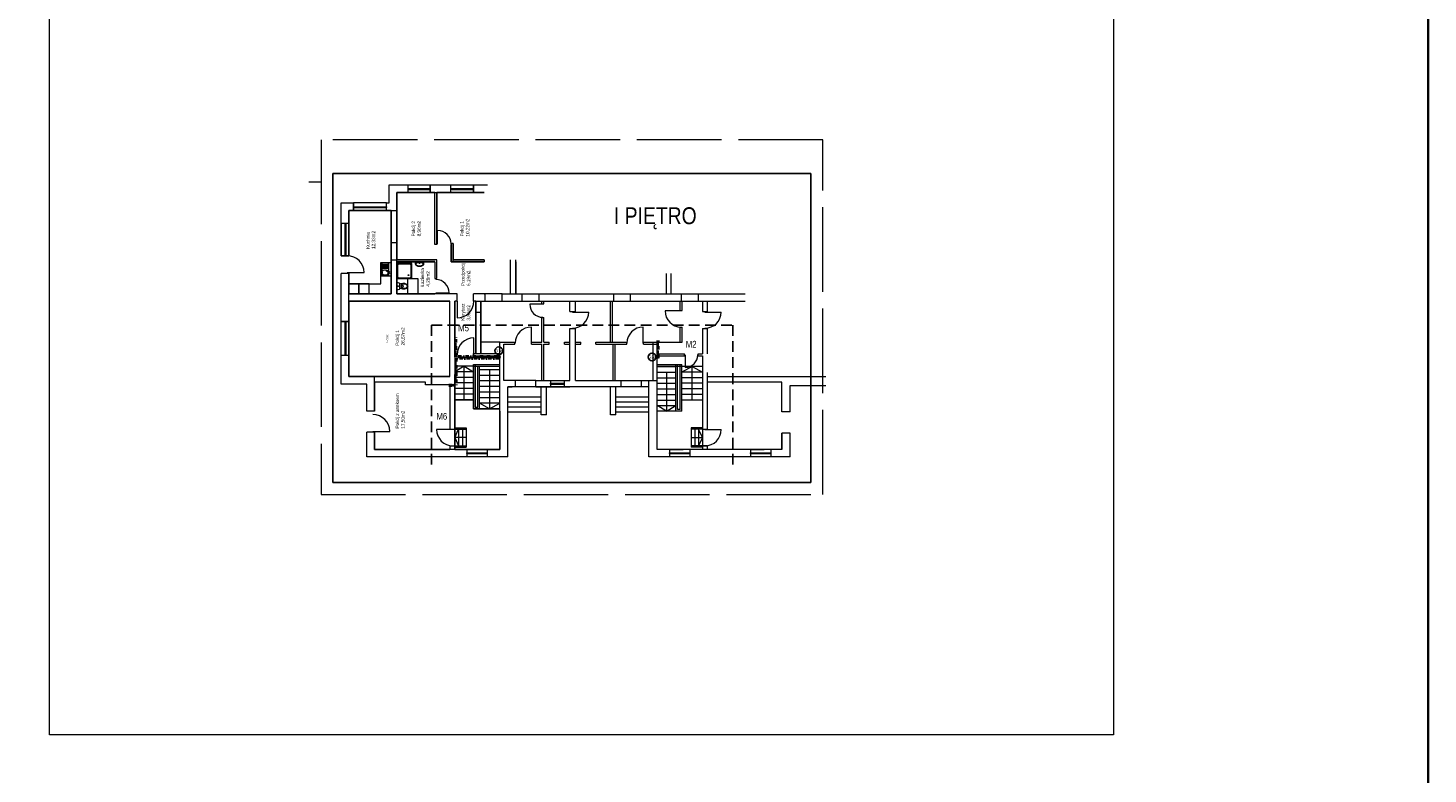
# Model space of a CAD drawing. Extents: x 33706 to 249013, y -74890 to 17912.
# Tile 23 of 175: x 82634 to 90923, y -18978 to -14562. Entities that reach past the tile are written whole.
import ezdxf
from ezdxf.enums import TextEntityAlignment as Align
from ezdxf.lldxf.tags import DXFTag

# ---------------------------------------------------------------- set-up
doc = ezdxf.new("R2010")
doc.units = 0
doc.header["$MEASUREMENT"] = 0
for name, pattern in [('DASHDOT', [8.5, 4, -2, 0.5, -2]), ('DASHED', [19.05, 12.7, -6.35]), ('Przekrojowa', [600, 500, -100])]:
    doc.linetypes.add(name, pattern=pattern)
for name, color, linetype, lineweight in [('_konstrukcja', 96, 'Continuous', 20), ('_stolarka', 1, 'Continuous', 13), ('A-ARM', 1, 'Continuous', 15), ('inst-gaz-rury', 50, 'Continuous', 50), ('inst. - C.O. - opis', 2, 'Continuous', 9), ('urzadzenia', 6, 'Continuous', 15), ('WYMIARKI', 250, 'Continuous', 13)]:
    doc.layers.add(name, color=color, linetype=linetype, lineweight=lineweight)
doc.layers.add('urządzenia', color=140, linetype='Continuous')
doc.styles.add('Arial narrow', font='ARIALN.TTF')
doc.styles.add('GENERATED_STYLE_1', font='ARIAL.TTF')
doc.styles.get("Standard").update_dxf_attribs({"font": 'ARIALN.TTF'})
tags = doc.linetypes.add('HIDDEN', pattern=[0.375, 0.25, -0.125]).pattern_tags.tags
tags[6:7] = [DXFTag(74, 4), DXFTag(75, 0), DXFTag(340, '0'), DXFTag(46, 1.0), DXFTag(50, 0.0), DXFTag(44, 0.0), DXFTag(45, 0.0)]
tags[4:5] = [DXFTag(74, 4), DXFTag(75, 0), DXFTag(340, '0'), DXFTag(46, 1.0), DXFTag(50, 0.0), DXFTag(44, 0.0), DXFTag(45, 0.0)]

msp = doc.modelspace()

# ---------------------------------------------------------------- hatches: boundary and pattern name
at = {"layer": 'inst-gaz-rury', "linetype": 'Continuous'}
h = msp.add_hatch(color=256, dxfattribs=at)
h.paths.add_polyline_path([(85411.5, -16508.6, 0.420252), (85413.8, -16510.8), (85413.8, -16508.6)])
h.paths.add_polyline_path([(85416, -16508.6, 0.408201), (85413.8, -16506.3), (85413.8, -16508.6)])
h.paths.add_polyline_path([(85413.8, -16508.6), (85413.8, -16506.3, 0.417728), (85411.5, -16508.6)])
for points in [[(85413.8, -16508.6), (85413.8, -16510.8, 0.409454), (85416, -16508.6, 0.001073), (85416, -16508.6)], [(85421.3, -16508.6), (85421.3, -16510.8, 0.409454), (85423.5, -16508.6, 0.001073), (85423.5, -16508.6)]]:
    msp.add_hatch(color=256, dxfattribs=at).paths.add_polyline_path(points)
h = msp.add_hatch(color=256, dxfattribs=at)
h.paths.add_polyline_path([(85419, -16508.6, 0.420252), (85421.3, -16510.8), (85421.3, -16508.6)])
h.paths.add_polyline_path([(85423.5, -16508.6, 0.408201), (85421.3, -16506.3), (85421.3, -16508.6)])
h.paths.add_polyline_path([(85421.3, -16508.6), (85421.3, -16506.3, 0.417728), (85419, -16508.6)])
h = msp.add_hatch(color=256, dxfattribs=at)
h.paths.add_polyline_path([(86362.2, -16508, 0.420252), (86364.5, -16510.3), (86364.5, -16508)])
h.paths.add_polyline_path([(86366.7, -16508, 0.408201), (86364.5, -16505.8), (86364.5, -16508)])
h.paths.add_polyline_path([(86364.5, -16508), (86364.5, -16505.8, 0.417728), (86362.2, -16508)])

# ---------------------------------------------------------------- linework, layer by layer
at = {"color": 62, "linetype": 'Przekrojowa', "lineweight": 18}
for p, q in [((87339.9, -15222.9), (84369.9, -15222.9)), ((84369.9, -15222.9), (84369.9, -17322.9)), ((87339.9, -17322.9), (87339.9, -15222.9)), ((84369.9, -17322.9), (87339.9, -17322.9)), ((84369.9, -17322.9), (87339.9, -17322.9))]:
    msp.add_line(p, q, dxfattribs=at)
at = {"color": 250, "linetype": 'Continuous', "lineweight": 18}
msp.add_line((84297.2, -15472.9), (84367.2, -15472.9), dxfattribs=at)
at = {"linetype": 'Continuous'}
for p, q in [((87269.9, -15422.9), (84439.9, -15422.9)), ((84439.9, -15422.9), (84439.9, -17252.9)), ((87269.9, -17252.9), (87269.9, -15422.9)), ((84439.9, -17252.9), (87269.9, -17252.9)), ((84439.9, -17252.9), (87269.9, -17252.9))]:
    msp.add_line(p, q, dxfattribs=at)
at = {"linetype": 'DASHED', "ltscale": 5}
for p, q in [((85023.4, -16320.3), (85023.4, -17173.1)), ((85023.4, -16320.3), (86807.7, -16320.3)), ((86807.7, -16320.3), (86807.7, -17161.8))]:
    msp.add_line(p, q, dxfattribs=at)
at = {"layer": '_konstrukcja', "ltscale": 50}
for p, q in [((84772.4, -15597.3), (84772.4, -15490.3)), ((84772.4, -15490.3), (84884.4, -15490.3)), ((84884.4, -15535.3), (84884.4, -15490.3)), ((84884.4, -15535.3), (84884.4, -15490.3)), ((84884.4, -15490.3), (85014.4, -15490.3)), ((85014.4, -15535.3), (85014.4, -15490.3)), ((85014.4, -15490.3), (85014.4, -15535.3)), ((85014.4, -15490.3), (85138.4, -15490.3)), ((85138.4, -15535.3), (85138.4, -15490.3)), ((85138.4, -15535.3), (85138.4, -15490.3)), ((85138.4, -15490.3), (85271.4, -15490.3)), ((85271.4, -15535.3), (85271.4, -15490.3)), ((85271.4, -15490.3), (85271.4, -15535.3)), ((85271.4, -15490.3), (85354.4, -15490.3)), ((84817.4, -15833.3), (84817.4, -15535.3)), ((84817.4, -15535.3), (84884.4, -15535.3)), ((84817.4, -15642.3), (84817.4, -15535.3)), ((84817.4, -15535.3), (84884.4, -15535.3)), ((85014.4, -15535.3), (84884.4, -15535.3)), ((85014.4, -15535.3), (85138.4, -15535.3)), ((85014.4, -15535.3), (85138.4, -15535.3)), ((85042.4, -15843.3), (85042.4, -15535.3)), ((85042.4, -15535.3), (85054.4, -15535.3)), ((85054.4, -15535.3), (85054.4, -15843.3)), ((85271.4, -15535.3), (85138.4, -15535.3)), ((85271.4, -15535.3), (85334.4, -15535.3)), ((85271.4, -15535.3), (85334.4, -15535.3)), ((84488.9, -15718.3), (84488.9, -15597.3)), ((84488.9, -15597.3), (84561.9, -15597.3)), ((84561.9, -15642.3), (84533.9, -15642.3)), ((84533.9, -15642.3), (84533.9, -15718.3)), ((84533.9, -15718.3), (84533.9, -15642.3)), ((84533.9, -15642.3), (84561.9, -15642.3)), ((84561.9, -15642.3), (84561.9, -15597.3)), ((84755.9, -15597.3), (84561.9, -15597.3)), ((84561.9, -15597.3), (84561.9, -15642.3)), ((84561.9, -15642.3), (84755.9, -15642.3)), ((84755.9, -15642.3), (84755.9, -15597.3)), ((84755.9, -15642.3), (84755.9, -15597.3)), ((84755.9, -15597.3), (84772.4, -15597.3)), ((84783.9, -15642.3), (84755.9, -15642.3)), ((84755.9, -15642.3), (84817.4, -15642.3)), ((84783.9, -15833.3), (84783.9, -15642.3)), ((84533.9, -15718.3), (84488.9, -15718.3)), ((84488.9, -15909.7), (84488.9, -15718.3)), ((84533.9, -15718.3), (84488.9, -15718.3)), ((84488.9, -15718.3), (84488.9, -15909.7)), ((84533.9, -15718.3), (84533.9, -15909.7)), ((84533.9, -15909.7), (84533.9, -15718.3)), ((84533.9, -15909.7), (84488.9, -15909.7)), ((84488.9, -15909.7), (84533.9, -15909.7)), ((84817.4, -15833.3), (84783.9, -15833.3)), ((84817.4, -15833.3), (84817.4, -15833.3)), ((85054.4, -15843.3), (85042.4, -15843.3)), ((85139.4, -15838.3), (85139.4, -15945.3)), ((85151.4, -15838.3), (85139.4, -15838.3)), ((85151.4, -15945.3), (85151.4, -15838.3)), ((84783.9, -16135.3), (84783.9, -15933.3)), ((84783.9, -15933.3), (84817.4, -15933.3)), ((85054.4, -15933.3), (84817.4, -15933.3)), ((84817.4, -15933.3), (84817.4, -15933.3)), ((84817.4, -16135.3), (84817.4, -15933.3)), ((84817.4, -15933.3), (84817.4, -15933.3)), ((85042.4, -15945.3), (84817.4, -15945.3)), ((85042.4, -15945.3), (85042.4, -16045.3)), ((85054.4, -15945.3), (85054.4, -15933.3)), ((85054.4, -16045.3), (85054.4, -15945.3)), ((85054.4, -15945.3), (85054.4, -15945.3)), ((85139.4, -15945.3), (85151.4, -15945.3)), ((85151.4, -15945.3), (85151.4, -15933.3)), ((85151.4, -15933.3), (85334.4, -15933.3)), ((85334.4, -15945.3), (85151.4, -15945.3)), ((85334.4, -15933.3), (85334.4, -15945.3)), ((85490, -16135.3), (85490, -15933.3)), ((85523.5, -16135.3), (85523.5, -15933.3)), ((84533.9, -16014.3), (84488.9, -16014.3)), ((84488.9, -16298.3), (84488.9, -16014.3)), ((84533.9, -16298.3), (84533.9, -16014.3)), ((84533.9, -16014.3), (84533.9, -16135.3)), ((85042.4, -16045.3), (85054.4, -16045.3)), ((86413.9, -16135.3), (86413.9, -16015.6)), ((86441.9, -16135.3), (86441.9, -16015.6)), ((84533.9, -16135.3), (84611.9, -16135.3)), ((84611.9, -16135.3), (84783.9, -16135.3)), ((84890.9, -16135.3), (84817.4, -16135.3)), ((85174.4, -16135.3), (84890.9, -16135.3)), ((85174.4, -16178.3), (85174.4, -16135.3)), ((85272.4, -16178.3), (85272.4, -16135.3)), ((85440.9, -16135.3), (85272.4, -16135.3)), ((85334.4, -16135.3), (85340.9, -16135.3)), ((85340.9, -16178.3), (85340.9, -16135.3)), ((85440.9, -16135.3), (85560.9, -16135.3)), ((85440.9, -16178.3), (85440.9, -16135.3)), ((85560.9, -16135.3), (86199.9, -16135.3)), ((85560.9, -16178.3), (85560.9, -16135.3)), ((85660.9, -16178.3), (85660.9, -16135.3)), ((86099.9, -16135.3), (86099.9, -16178.3)), ((86199.9, -16135.3), (86501.9, -16135.3)), ((86199.9, -16135.3), (86199.9, -16178.3)), ((86501.9, -16135.3), (86879.4, -16135.3)), ((86501.9, -16135.3), (86501.9, -16178.3)), ((86601.9, -16135.3), (86601.9, -16178.3)), ((84611.9, -16178.3), (84533.9, -16178.3)), ((84533.9, -16178.3), (84533.9, -16298.3)), ((84890.9, -16178.3), (84611.9, -16178.3)), ((85131.9, -16178.3), (84890.9, -16178.3)), ((85131.9, -16346.3), (85131.9, -16178.3)), ((85174.4, -16178.3), (85161.9, -16178.3)), ((85161.9, -16178.3), (85161.9, -16346.3)), ((85284.9, -16178.3), (85272.4, -16178.3)), ((85284.9, -16243.3), (85284.9, -16178.3)), ((85284.9, -16178.3), (85440.9, -16178.3)), ((85284.9, -16243.3), (85314.9, -16243.3)), ((85314.9, -16243.3), (85314.9, -16178.3)), ((85440.9, -16178.3), (85560.9, -16178.3)), ((85560.9, -16178.3), (86199.9, -16178.3)), ((85675.9, -16195.3), (85675.9, -16178.3)), ((85675.9, -16195.3), (85687.9, -16195.3)), ((85687.9, -16195.3), (85687.9, -16178.3)), ((85842.9, -16240.3), (85842.9, -16178.3)), ((85842.9, -16240.3), (85874.9, -16240.3)), ((85874.9, -16240.3), (85874.9, -16178.3)), ((86082.9, -16421.3), (86082.9, -16178.3)), ((86094.9, -16421.3), (86094.9, -16178.3)), ((86199.9, -16178.3), (86501.9, -16178.3)), ((86494.9, -16233.3), (86494.9, -16178.3)), ((86494.9, -16233.3), (86506.9, -16233.3)), ((86501.9, -16178.3), (86879.4, -16178.3)), ((86506.9, -16233.3), (86506.9, -16178.3)), ((86626.9, -16178.3), (86626.9, -16240.3)), ((86626.9, -16240.3), (86654.9, -16240.3)), ((86654.9, -16178.3), (86654.9, -16240.3)), ((84533.9, -16298.3), (84488.9, -16298.3)), ((84488.9, -16501.3), (84488.9, -16298.3)), ((84488.9, -16298.3), (84533.9, -16298.3)), ((84533.9, -16298.3), (84533.9, -16501.3)), ((85675.9, -16421.3), (85675.9, -16275.3)), ((85675.9, -16275.3), (85687.9, -16275.3)), ((85687.9, -16421.3), (85687.9, -16275.3)), ((85131.9, -16624.3), (85131.9, -16346.3)), ((85161.9, -16346.3), (85161.9, -16488.3)), ((85842.9, -16648.3), (85842.9, -16340.3)), ((85842.9, -16340.3), (85874.9, -16340.3)), ((85874.9, -16648.3), (85874.9, -16340.3)), ((86494.9, -16421.3), (86494.9, -16333.3)), ((86494.9, -16333.3), (86506.9, -16333.3)), ((86506.9, -16421.3), (86506.9, -16333.3)), ((86626.9, -16340.3), (86626.9, -16491.3)), ((86626.9, -16340.3), (86654.9, -16340.3)), ((86654.9, -16340.3), (86654.9, -16491.3)), ((85161.9, -16488.3), (85174.4, -16488.3)), ((85174.4, -16503.3), (85174.4, -16488.3)), ((85272.4, -16503.3), (85272.4, -16488.3)), ((85272.4, -16488.3), (85426.9, -16488.3)), ((85426.9, -16421.3), (85314.9, -16421.3)), ((85426.9, -16830.3), (85426.9, -16421.3)), ((85426.9, -16421.3), (85515.9, -16421.3)), ((85450.9, -16648.3), (85450.9, -16433.3)), ((85450.9, -16433.3), (85515.9, -16433.3)), ((85515.9, -16433.3), (85515.9, -16421.3)), ((85615.9, -16433.3), (85615.9, -16421.3)), ((85615.9, -16421.3), (85675.9, -16421.3)), ((85615.9, -16433.3), (85675.9, -16433.3)), ((85675.9, -16648.3), (85675.9, -16433.3)), ((85687.9, -16421.3), (85719.9, -16421.3)), ((85687.9, -16648.3), (85687.9, -16433.3)), ((85687.9, -16433.3), (85719.9, -16433.3)), ((85719.9, -16433.3), (85719.9, -16421.3)), ((85809.9, -16421.3), (85842.9, -16421.3)), ((85809.9, -16433.3), (85809.9, -16421.3)), ((85809.9, -16433.3), (85842.9, -16433.3)), ((85874.9, -16421.3), (85906.9, -16421.3)), ((85874.9, -16433.3), (85906.9, -16433.3)), ((85906.9, -16433.3), (85906.9, -16421.3)), ((85996.9, -16421.3), (86178.9, -16421.3)), ((85996.9, -16433.3), (85996.9, -16421.3)), ((85996.9, -16433.3), (86178.9, -16433.3)), ((86098.9, -16648.3), (86098.9, -16433.3)), ((86110.9, -16648.3), (86110.9, -16433.3)), ((86178.9, -16433.3), (86178.9, -16421.3)), ((86278.9, -16421.3), (86359.9, -16421.3)), ((86278.9, -16433.3), (86278.9, -16421.3)), ((86278.9, -16433.3), (86359.9, -16433.3)), ((86334.9, -16648.3), (86334.9, -16421.3)), ((86359.9, -16648.3), (86359.9, -16421.3)), ((86359.9, -16421.3), (86506.9, -16421.3)), ((86359.9, -16491.3), (86521.9, -16491.3)), ((86521.9, -16503.3), (86521.9, -16491.3)), ((86601.9, -16491.3), (86626.9, -16491.3)), ((86601.9, -16503.3), (86601.9, -16491.3)), ((84533.9, -16501.3), (84488.9, -16501.3)), ((84533.9, -16501.3), (84488.9, -16501.3)), ((84488.9, -16669.3), (84488.9, -16501.3)), ((84533.9, -16501.3), (84533.9, -16624.3)), ((84533.9, -16624.3), (84533.9, -16501.3)), ((85161.9, -16503.3), (85174.4, -16503.3)), ((85161.9, -16503.3), (85161.9, -17056.3)), ((85271.9, -16564.3), (85161.9, -16564.3)), ((85271.9, -16564.3), (85161.9, -16564.3)), ((85216.9, -16564.3), (85161.9, -16597.3)), ((85216.9, -16762.3), (85216.9, -16564.3)), ((85216.9, -16564.3), (85271.9, -16597.3)), ((85271.9, -16553.3), (85271.9, -16816.3)), ((85271.9, -16553.3), (85426.9, -16553.3)), ((85272.4, -16503.3), (85426.9, -16503.3)), ((85272.4, -16563.3), (85426.9, -16563.3)), ((85281.9, -16553.3), (85281.9, -16806.3)), ((85296.9, -16806.3), (85296.9, -16563.3)), ((85306.9, -16816.3), (85306.9, -16563.3)), ((86359.9, -16503.3), (86521.9, -16503.3)), ((86359.9, -16553.3), (86504.9, -16553.3)), ((86359.9, -16563.3), (86504.9, -16563.3)), ((86359.9, -16566.3), (86469.9, -16566.3)), ((86469.9, -16830.3), (86469.9, -16553.3)), ((86479.9, -16820.3), (86479.9, -16553.3)), ((86494.9, -16820.3), (86494.9, -16553.3)), ((86504.9, -16830.3), (86504.9, -16553.3)), ((86626.9, -16566.3), (86504.9, -16566.3)), ((86626.9, -16566.3), (86504.9, -16566.3)), ((86565.9, -16566.3), (86504.9, -16599.3)), ((86565.9, -16764.3), (86565.9, -16566.3)), ((86565.9, -16566.3), (86626.9, -16599.3)), ((86601.9, -16503.3), (86626.9, -16503.3)), ((86626.9, -16503.3), (86626.9, -17056.3)), ((84533.9, -16624.3), (85131.9, -16624.3)), ((84685.9, -16624.3), (84533.9, -16624.3)), ((84685.9, -16830.3), (84685.9, -16624.3)), ((84986.9, -16659.3), (84685.9, -16659.3)), ((84685.9, -16659.3), (84685.9, -16830.3)), ((84986.9, -16673.3), (84986.9, -16659.3)), ((85271.9, -16597.3), (85161.9, -16597.3)), ((85271.9, -16597.3), (85161.9, -16597.3)), ((85271.9, -16630.3), (85161.9, -16630.3)), ((85271.9, -16630.3), (85161.9, -16630.3)), ((85426.9, -16585.3), (85306.9, -16585.3)), ((85426.9, -16585.3), (85306.9, -16585.3)), ((85426.9, -16618.3), (85306.9, -16618.3)), ((85426.9, -16618.3), (85306.9, -16618.3)), ((85426.9, -16651.3), (85306.9, -16651.3)), ((85426.9, -16651.3), (85306.9, -16651.3)), ((85366.9, -16585.3), (85366.9, -16816.3)), ((85640.9, -16648.3), (85450.9, -16648.3)), ((85520.9, -16686.3), (85520.9, -16648.3)), ((85640.9, -16686.3), (85640.9, -16648.3)), ((85640.9, -16648.3), (85727.9, -16648.3)), ((85727.9, -16648.3), (85727.9, -16686.3)), ((85727.9, -16648.3), (85807.9, -16648.3)), ((85807.9, -16648.3), (85807.9, -16686.3)), ((85807.9, -16648.3), (85842.9, -16648.3)), ((85874.9, -16648.3), (86265.9, -16648.3)), ((86145.9, -16686.3), (86145.9, -16648.3)), ((86265.9, -16648.3), (86359.9, -16648.3)), ((86265.9, -16686.3), (86265.9, -16648.3)), ((86265.9, -16686.3), (86265.9, -16648.3)), ((86310.9, -17101.3), (86310.9, -16648.3)), ((86359.9, -16599.3), (86469.9, -16599.3)), ((86359.9, -16632.3), (86469.9, -16632.3)), ((86359.9, -17056.3), (86359.9, -16648.3)), ((86414.9, -16599.3), (86414.9, -16830.3)), ((86626.9, -16599.3), (86504.9, -16599.3)), ((86626.9, -16599.3), (86504.9, -16599.3)), ((86626.9, -16632.3), (86504.9, -16632.3)), ((86626.9, -16632.3), (86504.9, -16632.3)), ((86654.9, -16601.3), (86654.9, -16936.3)), ((87357.9, -16626.3), (86654.9, -16626.3)), ((87096.9, -16658.3), (86654.9, -16658.3)), ((87096.9, -16833.3), (87096.9, -16658.3)), ((84640.9, -16669.3), (84488.9, -16669.3)), ((84640.9, -16830.3), (84640.9, -16669.3)), ((85131.9, -16673.3), (84986.9, -16673.3)), ((85131.9, -16673.3), (85131.9, -16936.3)), ((85271.9, -16663.3), (85161.9, -16663.3)), ((85271.9, -16663.3), (85161.9, -16663.3)), ((85271.9, -16696.3), (85161.9, -16696.3)), ((85271.9, -16696.3), (85161.9, -16696.3)), ((85271.9, -16729.3), (85161.9, -16729.3)), ((85271.9, -16729.3), (85161.9, -16729.3)), ((85426.9, -16684.3), (85306.9, -16684.3)), ((85426.9, -16684.3), (85306.9, -16684.3)), ((85426.9, -16717.3), (85306.9, -16717.3)), ((85426.9, -16717.3), (85306.9, -16717.3)), ((85475.9, -17101.3), (85475.9, -16686.3)), ((85475.9, -16686.3), (85500.9, -16686.3)), ((86310.9, -16686.3), (85475.9, -16686.3)), ((85640.9, -16686.3), (85727.9, -16686.3)), ((85671.9, -16851.3), (85671.9, -16686.3)), ((85703.9, -16851.3), (85703.9, -16686.3)), ((85727.9, -16686.3), (85807.9, -16686.3)), ((85807.9, -16686.3), (85842.9, -16686.3)), ((86082.9, -16851.3), (86082.9, -16686.3)), ((86114.9, -16851.3), (86114.9, -16686.3)), ((86359.9, -16665.3), (86469.9, -16665.3)), ((86359.9, -16698.3), (86469.9, -16698.3)), ((86359.9, -16731.3), (86469.9, -16731.3)), ((86626.9, -16665.3), (86504.9, -16665.3)), ((86626.9, -16665.3), (86504.9, -16665.3)), ((86626.9, -16698.3), (86504.9, -16698.3)), ((86626.9, -16698.3), (86504.9, -16698.3)), ((86626.9, -16731.3), (86504.9, -16731.3)), ((86626.9, -16731.3), (86504.9, -16731.3)), ((87145.9, -16833.3), (87145.9, -16677.3)), ((87145.9, -16677.3), (87357.9, -16677.3)), ((85271.9, -16762.3), (85161.9, -16762.3)), ((85161.9, -16762.3), (85271.9, -16762.3)), ((85426.9, -16816.3), (85271.9, -16816.3)), ((85271.9, -16816.3), (85426.9, -16816.3)), ((85281.9, -16806.3), (85296.9, -16806.3)), ((85426.9, -16750.3), (85306.9, -16750.3)), ((85426.9, -16750.3), (85306.9, -16750.3)), ((85426.9, -16783.3), (85306.9, -16783.3)), ((85426.9, -16783.3), (85306.9, -16783.3)), ((85366.9, -16816.3), (85306.9, -16783.3)), ((85366.9, -16816.3), (85426.9, -16783.3)), ((85671.9, -16746.3), (85475.9, -16746.3)), ((85671.9, -16776.3), (85475.9, -16776.3)), ((85671.9, -16806.3), (85475.9, -16806.3)), ((86310.9, -16746.3), (86114.9, -16746.3)), ((86310.9, -16776.3), (86114.9, -16776.3)), ((86310.9, -16806.3), (86114.9, -16806.3)), ((86359.9, -16764.3), (86469.9, -16764.3)), ((86359.9, -16797.3), (86469.9, -16797.3)), ((86414.9, -16830.3), (86359.9, -16797.3)), ((86414.9, -16830.3), (86469.9, -16797.3)), ((86494.9, -16820.3), (86479.9, -16820.3)), ((86494.9, -16820.3), (86479.9, -16820.3)), ((86626.9, -16764.3), (86504.9, -16764.3)), ((86626.9, -16764.3), (86504.9, -16764.3)), ((84685.9, -16830.3), (84640.9, -16830.3)), ((85426.9, -17056.3), (85426.9, -16830.3)), ((85671.9, -16836.3), (85475.9, -16836.3)), ((85703.9, -16851.3), (85671.9, -16851.3)), ((86114.9, -16851.3), (86082.9, -16851.3)), ((86310.9, -16836.3), (86114.9, -16836.3)), ((86504.9, -16830.3), (86359.9, -16830.3)), ((86504.9, -16830.3), (86359.9, -16830.3)), ((87145.9, -16833.3), (87096.9, -16833.3)), ((84685.9, -16954.3), (84640.9, -16954.3)), ((84640.9, -17101.3), (84640.9, -16954.3)), ((84685.9, -16954.3), (84685.9, -17056.3)), ((84685.9, -17056.3), (84685.9, -16954.3)), ((85131.9, -16936.3), (85161.9, -16936.3)), ((85161.9, -16929.3), (85227.9, -16929.3)), ((85161.9, -16936.3), (85227.9, -16936.3)), ((85161.9, -16986.3), (85183.9, -16936.3)), ((85227.9, -16986.3), (85161.9, -16986.3)), ((85161.9, -16986.3), (85183.9, -17036.3)), ((85183.9, -16936.3), (85183.9, -17036.3)), ((85205.9, -16936.3), (85205.9, -17036.3)), ((85227.9, -16929.3), (85227.9, -17043.3)), ((86626.9, -16929.3), (86560.9, -16929.3)), ((86560.9, -16929.3), (86560.9, -17043.3)), ((86626.9, -16936.3), (86560.9, -16936.3)), ((86560.9, -16986.3), (86626.9, -16986.3)), ((86582.9, -16936.3), (86582.9, -17036.3)), ((86604.9, -16936.3), (86604.9, -17036.3)), ((86626.9, -16986.3), (86604.9, -16936.3)), ((86626.9, -16986.3), (86604.9, -17036.3)), ((86626.9, -16936.3), (86654.9, -16936.3)), ((87096.9, -16961.3), (87096.9, -17056.3)), ((87096.9, -17056.3), (87096.9, -16961.3)), ((87145.9, -16961.3), (87096.9, -16961.3)), ((87145.9, -17101.3), (87145.9, -16961.3)), ((85131.9, -17056.3), (84685.9, -17056.3)), ((84685.9, -17056.3), (84685.9, -17056.3)), ((85426.9, -17056.3), (84685.9, -17056.3)), ((85131.9, -17036.3), (85131.9, -17056.3)), ((85131.9, -17036.3), (85161.9, -17036.3)), ((85161.9, -17036.3), (85227.9, -17036.3)), ((85161.9, -17043.3), (85227.9, -17043.3)), ((85161.9, -17056.3), (85426.9, -17056.3)), ((85232.9, -17056.3), (85232.9, -17101.3)), ((85352.9, -17056.3), (85352.9, -17101.3)), ((86801.9, -17056.3), (86359.9, -17056.3)), ((87096.9, -17056.3), (86359.9, -17056.3)), ((86432.9, -17056.3), (86432.9, -17101.3)), ((86432.9, -17056.3), (86512.9, -17056.3)), ((86552.9, -17056.3), (86552.9, -17101.3)), ((86626.9, -17036.3), (86560.9, -17036.3)), ((86626.9, -17043.3), (86560.9, -17043.3)), ((86654.9, -17036.3), (86626.9, -17036.3)), ((86654.9, -17036.3), (86626.9, -17036.3)), ((86626.9, -17036.3), (86654.9, -17036.3)), ((86654.9, -17036.3), (86654.9, -17056.3)), ((86911.9, -17056.3), (86911.9, -17101.3)), ((86911.9, -17056.3), (86991.9, -17056.3)), ((87031.9, -17056.3), (87031.9, -17101.3)), ((85475.9, -17101.3), (84640.9, -17101.3)), ((87145.9, -17101.3), (86310.9, -17101.3))]:
    msp.add_line(p, q, dxfattribs=at)
at = {"layer": '_konstrukcja', "color": 5, "lineweight": 35, "ltscale": 50}
msp.add_lwpolyline([(33706.4, -4316), (90923.2, -4316), (90923.2, -48274.7), (33706.4, -48274.7)], close=True, dxfattribs=at)
at = {"layer": '_stolarka'}
for p, q in [((84884.4, -15512.8), (85014.4, -15512.8)), ((84884.4, -15517.8), (84884.4, -15512.8)), ((84884.4, -15512.8), (84889.4, -15512.8)), ((85014.4, -15517.8), (84884.4, -15517.8)), ((84889.4, -15512.8), (84889.4, -15517.8)), ((85009.4, -15515.3), (84889.4, -15515.3)), ((84889.4, -15517.8), (85014.4, -15517.8)), ((85009.4, -15517.8), (85009.4, -15512.8)), ((85009.4, -15512.8), (85009.4, -15515.3)), ((85014.4, -15517.8), (85009.4, -15517.8)), ((85014.4, -15512.8), (85014.4, -15517.8)), ((85138.4, -15512.8), (85271.4, -15512.8)), ((85138.4, -15517.8), (85138.4, -15512.8)), ((85138.4, -15512.8), (85143.4, -15512.8)), ((85271.4, -15517.8), (85138.4, -15517.8)), ((85143.4, -15512.8), (85143.4, -15517.8)), ((85266.4, -15515.3), (85143.4, -15515.3)), ((85143.4, -15517.8), (85271.4, -15517.8)), ((85266.4, -15517.8), (85266.4, -15512.8)), ((85266.4, -15512.8), (85266.4, -15515.3)), ((85271.4, -15517.8), (85266.4, -15517.8)), ((85271.4, -15512.8), (85271.4, -15517.8)), ((84561.9, -15619.8), (84755.9, -15619.8)), ((84561.9, -15624.8), (84561.9, -15619.8)), ((84561.9, -15619.8), (84566.9, -15619.8)), ((84755.9, -15624.8), (84561.9, -15624.8)), ((84566.9, -15619.8), (84566.9, -15624.8)), ((84750.9, -15622.3), (84566.9, -15622.3)), ((84566.9, -15624.8), (84755.9, -15624.8)), ((84750.9, -15624.8), (84750.9, -15619.8)), ((84750.9, -15619.8), (84750.9, -15622.3)), ((84755.9, -15624.8), (84750.9, -15624.8)), ((84755.9, -15619.8), (84755.9, -15624.8)), ((84511.4, -15909.7), (84511.4, -15718.3)), ((84511.4, -15718.3), (84516.4, -15718.3)), ((84516.4, -15723.3), (84511.4, -15723.3)), ((84511.4, -15723.3), (84513.9, -15723.3)), ((84513.9, -15723.3), (84513.9, -15904.7)), ((84516.4, -15718.3), (84516.4, -15909.7)), ((84516.4, -15904.7), (84516.4, -15718.3)), ((84516.4, -15718.3), (84516.4, -15723.3)), ((84511.4, -15909.7), (84511.4, -15904.7)), ((84511.4, -15904.7), (84516.4, -15904.7)), ((84516.4, -15909.7), (84511.4, -15909.7)), ((84511.4, -16501.3), (84511.4, -16298.3)), ((84511.4, -16298.3), (84516.4, -16298.3)), ((84516.4, -16303.3), (84511.4, -16303.3)), ((84511.4, -16303.3), (84513.9, -16303.3)), ((84513.9, -16303.3), (84513.9, -16496.3)), ((84516.4, -16298.3), (84516.4, -16501.3)), ((84516.4, -16496.3), (84516.4, -16298.3)), ((84516.4, -16298.3), (84516.4, -16303.3)), ((84511.4, -16501.3), (84511.4, -16496.3)), ((84511.4, -16496.3), (84516.4, -16496.3)), ((84516.4, -16501.3), (84511.4, -16501.3)), ((85727.9, -16664.8), (85807.9, -16664.8)), ((85727.9, -16669.8), (85727.9, -16664.8)), ((85727.9, -16664.8), (85732.9, -16664.8)), ((85807.9, -16669.8), (85727.9, -16669.8)), ((85732.9, -16664.8), (85732.9, -16669.8)), ((85807.9, -16667.3), (85732.9, -16667.3)), ((85732.9, -16669.8), (85807.9, -16669.8)), ((85802.9, -16669.8), (85802.9, -16664.8)), ((85802.9, -16664.8), (85802.9, -16667.3)), ((85807.9, -16669.8), (85802.9, -16669.8)), ((85807.9, -16664.8), (85807.9, -16669.8)), ((85232.9, -17076.3), (85352.9, -17076.3)), ((85232.9, -17081.3), (85232.9, -17076.3)), ((85232.9, -17076.3), (85237.9, -17076.3)), ((85352.9, -17081.3), (85232.9, -17081.3)), ((85237.9, -17076.3), (85237.9, -17081.3)), ((85352.9, -17078.8), (85237.9, -17078.8)), ((85237.9, -17081.3), (85352.9, -17081.3)), ((85347.9, -17081.3), (85347.9, -17076.3)), ((85347.9, -17076.3), (85347.9, -17078.8)), ((85352.9, -17081.3), (85347.9, -17081.3)), ((85352.9, -17076.3), (85352.9, -17081.3)), ((86432.9, -17076.3), (86552.9, -17076.3)), ((86432.9, -17081.3), (86432.9, -17076.3)), ((86432.9, -17076.3), (86437.9, -17076.3)), ((86552.9, -17081.3), (86432.9, -17081.3)), ((86437.9, -17076.3), (86437.9, -17081.3)), ((86552.9, -17078.8), (86437.9, -17078.8)), ((86437.9, -17081.3), (86552.9, -17081.3)), ((86547.9, -17081.3), (86547.9, -17076.3)), ((86547.9, -17076.3), (86547.9, -17078.8)), ((86552.9, -17081.3), (86547.9, -17081.3)), ((86552.9, -17076.3), (86552.9, -17081.3)), ((86911.9, -17076.3), (87031.9, -17076.3)), ((86911.9, -17081.3), (86911.9, -17076.3)), ((86911.9, -17076.3), (86916.9, -17076.3)), ((87031.9, -17081.3), (86911.9, -17081.3)), ((86916.9, -17076.3), (86916.9, -17081.3)), ((87031.9, -17078.8), (86916.9, -17078.8)), ((86916.9, -17081.3), (87031.9, -17081.3)), ((87026.9, -17081.3), (87026.9, -17076.3)), ((87026.9, -17076.3), (87026.9, -17078.8)), ((87031.9, -17081.3), (87026.9, -17081.3)), ((87031.9, -17076.3), (87031.9, -17081.3))]:
    msp.add_line(p, q, dxfattribs=at)
at = {"layer": '_stolarka', "color": 0, "linetype": 'ByBlock', "ltscale": 50}
for p, q in [((85682.2, -16197.1), (85605, -16197.1)), ((85614.3, -16428), (85614.3, -16332)), ((86276.1, -16428), (86276.1, -16332))]:
    msp.add_line(p, q, dxfattribs=at)
for points in [[(85059.4, -15840.2), (85059.4, -15760.2)], [(84523.9, -16009.7), (84623.9, -16009.7)], [(85048.4, -16130.3), (85128.4, -16130.3)], [(85174.4, -16178.3), (85174.4, -16278.3)], [(85858.2, -16243.1), (85954.2, -16243.1)], [(86501.8, -16236.1), (86405.8, -16236.1)], [(86642.2, -16243.1), (86738.2, -16243.1)], [(85274.4, -16495.8), (85274.4, -16395.8)], [(86525.4, -16497.2), (86525.4, -16571.2)], [(84675.9, -16949.7), (84775.9, -16949.7)], [(85149.2, -16939.1), (85053.2, -16939.1)], [(86642.2, -16939.1), (86738.2, -16939.1)]]:
    msp.add_lwpolyline(points, dxfattribs=at)
for centre, radius, start, end in [((85059.4, -15840.2), 80, 0, 90), ((84523.9, -16009.7), 100, 0, 90), ((85048.4, -16130.3), 80, 0, 90), ((85174.4, -16178.3), 100, 270, 0), ((85682.2, -16197.1), 77.3, 180, 270), ((85858.2, -16243.1), 96, 270, 0), ((86501.8, -16236.1), 96, 180, 270), ((86642.2, -16243.1), 96, 270, 0), ((85274.4, -16495.8), 100, 90, 180), ((85614.3, -16428), 96, 90, 180), ((86276.1, -16428), 96, 90, 180), ((86525.4, -16497.2), 73.9, 270, 0), ((84675.9, -16949.7), 100, 0, 90), ((85149.2, -16939.1), 96, 180, 270), ((86642.2, -16939.1), 96, 270, 0)]:
    msp.add_arc(centre, radius, start, end, dxfattribs=at)
at = {"layer": 'A-ARM', "ltscale": 50}
for p, q in [((84723.9, -16075.3), (84723.9, -15950.3)), ((84783.9, -16135.3), (84783.9, -15933.3)), ((85490, -16135.3), (85490, -15933.3)), ((84533.9, -16075.3), (84723.9, -16075.3)), ((84593.9, -16075.3), (84533.9, -16075.3)), ((84533.9, -16075.3), (84533.9, -16135.3)), ((84653.9, -16075.3), (84593.9, -16075.3)), ((84593.9, -16075.3), (84593.9, -16135.3)), ((84593.9, -16135.3), (84593.9, -16075.3)), ((84653.9, -16135.3), (84653.9, -16075.3)), ((84533.9, -16135.3), (84593.9, -16135.3)), ((84533.9, -16135.3), (84783.9, -16135.3)), ((84593.9, -16135.3), (84653.9, -16135.3))]:
    msp.add_line(p, q, dxfattribs=at)
at = {"layer": 'A-ARM'}
for p, q in [((84723.9, -16030.3), (84723.9, -15950.3)), ((84723.9, -15950.3), (84783.9, -15950.3)), ((84728.4, -15955.8), (84728.4, -16024.8)), ((84765.4, -15952.8), (84731.4, -15952.8)), ((84733.4, -15987.8), (84733.4, -15957.8)), ((84738.4, -15987.8), (84738.4, -15957.8)), ((84738.9, -15994.4), (84747.1, -15993)), ((84743.4, -15987.8), (84743.4, -15957.8)), ((84748.4, -15957.8), (84748.4, -15987.8)), ((84749.7, -15993), (84757.8, -15994.4)), ((84753.4, -15957.8), (84753.4, -15987.8)), ((84756.4, -15994.2), (84756.4, -15994.2)), ((84758.4, -15957.8), (84758.4, -15987.8)), ((84763.4, -15957.8), (84763.4, -15987.8)), ((84768.4, -15955.8), (84768.4, -16024.8)), ((84783.9, -15950.3), (84783.9, -16030.3)), ((84783.9, -16030.3), (84723.9, -16030.3)), ((84731.1, -16007.6), (84732.4, -16000.8)), ((84732.4, -16017.3), (84731.1, -16010.5)), ((84765.4, -16027.8), (84731.4, -16027.8)), ((84747.1, -16025.1), (84738.9, -16023.7)), ((84757.8, -16023.7), (84749.7, -16025.1)), ((84764.4, -16000.8), (84765.6, -16007.6)), ((84765.6, -16010.5), (84764.4, -16017.3))]:
    msp.add_line(p, q, dxfattribs=at)
at = {"layer": 'A-ARM', "color": 0}
for p, q in [((84907.4, -15955.3), (84817.4, -15955.3)), ((84817.4, -15955.3), (84817.4, -16045.3)), ((84822.4, -15967.8), (84822.4, -16032.8)), ((84894.9, -15960.3), (84829.9, -15960.3)), ((84902.4, -16032.8), (84902.4, -15967.8)), ((84907.4, -16045.3), (84907.4, -15955.3)), ((84977.4, -15945.3), (84927.4, -15945.3)), ((84927.4, -15945.3), (84927.4, -15958.8)), ((84977.4, -15958.8), (84977.4, -15945.3)), ((84817.4, -16045.3), (84907.4, -16045.3)), ((84817.4, -16073.2), (84817.4, -16107.4)), ((84829.9, -16040.3), (84894.9, -16040.3)), ((84834.9, -16105.3), (84834.9, -16075.3)), ((84853.1, -16073.6), (84839.3, -16076.8)), ((84853.8, -16076.5), (84851.1, -16077.1)), ((84853.1, -16107), (84839.3, -16103.8)), ((84843.4, -16086.9), (84843.4, -16093.7)), ((84853.8, -16104.1), (84851.1, -16103.5))]:
    msp.add_line(p, q, dxfattribs=at)
at = {"layer": 'A-ARM', "color": 0, "linetype": 'HIDDEN', "ltscale": 50}
for points in [[(84817.4, -16045.3), (84819.9, -16045.3)], [(84817.4, -16045.3), (84817.4, -16047.8)], [(84817.4, -16132.8), (84817.4, -16135.3)], [(84817.4, -16135.3), (84819.9, -16135.3)]]:
    msp.add_lwpolyline(points, dxfattribs=at)
at = {"layer": 'A-ARM', "color": 0}
for points in [[(84853.1, -16073.6, -0.05824), (84859.9, -16072.8, -0.072039)], [(84859.9, -16072.8, -0.072039), (84868.2, -16074, -0.083339), (84875.2, -16077.4, -0.106661), (84880.5, -16083.3, -0.132138), (84882.4, -16090.3, -0.132138), (84880.5, -16097.4, -0.106661), (84875.2, -16103.2, -0.083339), (84868.2, -16106.6, -0.072039), (84859.9, -16107.8, -0.05824), (84853.1, -16107, -0.083339)], [(84859.9, -16075.8, -0.072039), (84867.4, -16076.9, -0.083339), (84873.4, -16079.8, -0.106661), (84877.9, -16084.8, -0.132138), (84879.4, -16090.3, -0.132138), (84877.9, -16095.9, -0.106661), (84873.4, -16100.8, -0.083339), (84867.4, -16103.7, -0.072039), (84859.9, -16104.8, -0.05824), (84853.8, -16104.1, -0.05824)], [(84853.8, -16076.5, -0.05824), (84859.9, -16075.8, -0.05824)], [(84844, -16083.5, -0.047502), (84848.6, -16084, -0.067446), (84852.6, -16085.5, -0.105232), (84855.6, -16088, -0.168531), (84856.4, -16090.3, -0.168531), (84855.6, -16092.7, -0.105232), (84852.6, -16095.2, -0.067446), (84848.6, -16096.6, -0.047502), (84844, -16097.2, -0.053598)]]:
    msp.add_lwpolyline(points, format="xyb", dxfattribs=at)
at = {"layer": 'A-ARM', "color": 0, "linetype": 'HIDDEN', "ltscale": 50}
msp.add_lwpolyline([(84882.4, -16045.3), (84942.4, -16045.3), (84942.4, -16135.3), (84882.4, -16135.3)], close=True, dxfattribs=at)
at = {"layer": 'A-ARM'}
for centre, radius in [((84758.4, -16000.3), 2.5), ((84772.9, -16005.3), 1.5), ((84772.9, -16013.3), 1.5)]:
    msp.add_circle(centre, radius, dxfattribs=at)
at = {"layer": 'A-ARM', "color": 0}
for centre, radius in [((84887.4, -16025.3), 2.5), ((84826.1, -16090.3), 1.96)]:
    msp.add_circle(centre, radius, dxfattribs=at)
at = {"layer": 'A-ARM'}
for centre, radius, start, end in [((84731.4, -15955.8), 3, 90, 180), ((84740.2, -16002.3), 8, 99.46232, 169.69515), ((84748.4, -16000.9), 8, 80.53768, 99.46232), ((84755.1, -16002), 8, 80.53768, 80.53985), ((84756.5, -16002.3), 8, 10.30485, 80.53768), ((84765.4, -15955.8), 3, 0, 90), ((84731.4, -16024.8), 3, 180, 270), ((84739, -16009.1), 8, 169.69515, 190.30485), ((84740.2, -16015.8), 8, 190.30485, 260.53768), ((84748.4, -16017.2), 8, 260.53768, 279.46232), ((84756.5, -16015.8), 8, 279.46232, 349.69515), ((84765.4, -16024.8), 3, 270, 0), ((84757.8, -16009.1), 8, 349.69515, 10.30485)]:
    msp.add_arc(centre, radius, start, end, dxfattribs=at)
at = {"layer": 'A-ARM', "color": 0}
for centre, radius, start, end in [((84829.9, -15967.8), 7.5, 90, 180), ((84894.9, -15967.8), 7.5, 0, 90), ((84820.4, -16073.2), 3, 89.46235, 180), ((84820.1, -16107.2), 37, 69.65826, 89.46235), ((84829.9, -16032.8), 7.5, 180, 270), ((84831.9, -16075.3), 3, 0, 69.65826), ((84834.8, -16057.3), 20, 270.32832, 283.00467), ((84853.4, -16086.9), 10, 103.00467, 180), ((84894.9, -16032.8), 7.5, 270, 0), ((84820.4, -16107.4), 3, 180, 270.53765), ((84820.1, -16073.4), 37, 270.53765, 290.34174), ((84831.9, -16105.3), 3, 290.34174, 0), ((84834.8, -16123.3), 20, 76.99533, 89.67168), ((84853.4, -16093.7), 10, 180, 256.99533)]:
    msp.add_arc(centre, radius, start, end, dxfattribs=at)
for centre, major_axis, start_param, end_param in [((84939, -15958.8), (-11.6, 0), 0, 0.550396), ((84945.4, -15955.7), (-19.1, 0), 0.550396, 0.977047), ((84939, -15959.8), (-7.87, 0), 5.73279, 6.283185), ((84939, -15959.8), (-7.87, 0), 0, 0.550396), ((84945.4, -15963), (-15.4, 0), 5.306139, 5.73279), ((84945.4, -15956.7), (-15.4, 0), 0.550396, 0.977047), ((84949.6, -15950.7), (-26.7, 0), 0.977047, 1.298164), ((84949.6, -15968), (-22.9, 0), 4.985021, 5.306139), ((84949.6, -15951.7), (-22.9, 0), 0.977047, 1.298164), ((84952.4, -15942.8), (-36.9, 0), 1.298164, 1.570796), ((84952.4, -15975.8), (-33.2, 0), 4.712389, 4.985021), ((84952.4, -15943.8), (-33.2, 0), 1.298164, 1.570796), ((84952.4, -15975.8), (-33.2, 0), 4.439757, 4.712389), ((84952.4, -15943.8), (-33.2, 0), 1.570796, 1.843429), ((84952.4, -15942.8), (-36.9, 0), 1.570796, 1.843429), ((84955.1, -15968), (-22.9, 0), 4.118639, 4.439757), ((84955.1, -15951.7), (-22.9, 0), 1.843429, 2.164546), ((84955.1, -15950.7), (-26.7, 0), 1.843429, 2.164546), ((84959.4, -15963), (-15.4, 0), 3.691988, 4.118639), ((84959.4, -15956.7), (-15.4, 0), 2.164546, 2.591197), ((84959.4, -15955.7), (-19.1, 0), 2.164546, 2.591197), ((84965.8, -15959.8), (-7.87, 0), 3.141593, 3.691988), ((84965.8, -15959.8), (-7.87, 0), 2.591197, 3.141593), ((84965.8, -15958.8), (-11.6, 0), 2.591197, 3.141593)]:
    msp.add_ellipse(centre, major_axis=major_axis, ratio=0.8, start_param=start_param, end_param=end_param, dxfattribs=at)
msp.add_ellipse((84952.4, -15954.8), major_axis=(-2.5, 0), ratio=0.8, dxfattribs=at)
at = {"layer": 'DEFPOINTS', "ltscale": 50}
for p, q in [((84817.4, -15933.3), (84817.4, -15535.3)), ((84817.4, -15535.3), (85042.4, -15535.3)), ((85054.4, -15838.3), (85054.4, -15535.3)), ((85054.4, -15535.3), (85334.4, -15535.3)), ((84783.9, -15642.3), (84533.9, -15642.3)), ((84783.9, -16135.3), (84783.9, -15642.3)), ((85139.4, -15945.3), (85139.4, -15843.3)), ((85151.4, -15933.3), (85151.4, -15838.3)), ((85042.4, -15933.3), (84817.4, -15933.3)), ((84817.4, -16135.3), (84817.4, -15945.3)), ((84817.4, -15945.3), (85042.4, -15945.3)), ((85334.4, -15945.3), (85139.4, -15945.3)), ((85334.4, -15933.3), (85151.4, -15933.3)), ((85523.5, -16135.3), (85523.5, -15945.3)), ((84533.9, -16135.3), (84783.9, -16135.3)), ((85042.4, -16135.3), (84817.4, -16135.3)), ((84533.9, -16624.3), (84533.9, -16178.3)), ((84533.9, -16178.3), (85131.9, -16178.3)), ((85161.9, -16488.3), (85161.9, -16178.3)), ((85284.9, -16178.3), (85284.9, -16488.3)), ((85314.9, -16178.3), (85314.9, -16488.3)), ((85271.9, -16816.3), (85271.9, -16553.3)), ((85131.9, -16624.3), (84533.9, -16624.3)), ((85161.9, -16613.3), (85161.9, -17056.3)), ((85161.9, -16762.3), (85271.9, -16762.3)), ((85271.9, -16816.3), (85426.9, -16816.3)), ((85426.9, -17056.3), (85426.9, -16830.3)), ((85131.9, -17056.3), (84685.9, -17056.3)), ((85161.9, -17056.3), (85426.9, -17056.3))]:
    msp.add_line(p, q, dxfattribs=at)
at = {"layer": 'inst-gaz-rury', "linetype": 'DASHDOT', "ltscale": 5}
for p, q in [((85167.3, -16508.6), (85167.3, -16381.2)), ((86364.4, -16508.1), (86364.4, -16411.3)), ((85413.8, -16508.6), (85167.3, -16508.6)), ((85421.3, -16515.5), (85167.9, -16515.5)), ((85167.9, -16515.5), (85167.9, -16676.6)), ((85125.9, -16676.6), (85167.9, -16676.6))]:
    msp.add_line(p, q, dxfattribs=at)
at = {"layer": 'inst-gaz-rury', "ltscale": 50}
msp.add_line((85421.3, -16508.6), (85421.3, -16515.5), dxfattribs=at)
at = {"layer": 'inst-gaz-rury', "linetype": 'Continuous'}
for centre in [(85413.8, -16508.6), (85421.3, -16508.6), (86364.4, -16508.1)]:
    msp.add_circle(centre, 2.25, dxfattribs=at)
at = {"layer": 'urzadzenia', "linetype": 'Continuous'}
for p, q in [((85164.3, -16503.3), (85164.3, -16488.3)), ((85170.3, -16503.3), (85170.3, -16488.3)), ((86361.4, -16503.3), (86361.4, -16491.3)), ((86367.4, -16503.3), (86367.4, -16491.3)), ((85161.9, -16673.6), (85131.9, -16673.6)), ((85161.9, -16679.6), (85131.9, -16679.6))]:
    msp.add_line(p, q, dxfattribs=at)
at = {"layer": 'urządzenia'}
for centre in [(85421.6, -16472.8), (86329.2, -16509.5)]:
    msp.add_circle(centre, 22.8, dxfattribs=at)
at = {"layer": 'WYMIARKI', "ltscale": 50}
msp.add_lwpolyline([(82760.9, -5130.1), (89061.4, -5130.1), (89061.4, -18747.1), (82760.9, -18747.1)], close=True, dxfattribs=at)

# ---------------------------------------------------------------- texts
at = {"layer": 'A-ARM', "lineweight": 25, "ltscale": 50, "style": 'Arial narrow'}
msp.add_text('I PIĘTRO', height=100, dxfattribs=at).set_placement((86103.1, -15723))
at = {"layer": 'A-ARM', "ltscale": 50, "style": 'Arial narrow'}
for s, p in [('Pokój 2', (84926, -15796.2)), ('8,96m2', (84959.4, -15795.3)), ('Pokój 1', (85213.1, -15796.2)), ('10,22m2', (85246.6, -15796.9)), ('Kuchnia', (84656.4, -15869.4)), ('12,33m2', (84689.8, -15870.1)), ('Łazienka', (84979.1, -16092.8)), ('Przedpokój', (85218.9, -16090)), ('6,19m2', (85252.3, -16089.1)), ('4,28m2', (85012.5, -16093)), ('Korytarz', (85218.8, -16294.4)), ('3,81m2', (85252.2, -16293.6)), ('Pokój 1', (84830.8, -16442.2)), ('26,67m2', (84864.2, -16441.1)), ('Pokój z aneksem', (84830.8, -16933)), ('17,50m2', (84864.2, -16933.6))]:
    msp.add_text(s, height=20, rotation=90, dxfattribs=at).set_placement(p)
at = {"layer": 'A-ARM', "ltscale": 50}
msp.add_text('h=3,60', height=12.5, rotation=90, dxfattribs=at).set_placement((84768.3, -16428.4))
at = {"layer": 'A-ARM', "lineweight": 25, "ltscale": 50, "char_height": 40, "width": 368.664, "attachment_point": 1, "style": 'Arial narrow'}
for s, insert in [('M5', (85181.2, -16317.1)), ('M2', (86528.8, -16413.9)), ('M6', (85052.5, -16840.8))]:
    msp.add_mtext(s, dxfattribs=dict(at, insert=insert))
at = {"layer": 'inst. - C.O. - opis', "linetype": 'DASHDOT', "style": 'GENERATED_STYLE_1'}
for s, p in [('G1a', (85421.5, -16472.6)), ('G2a', (86329.1, -16509.3))]:
    msp.add_text(s, height=16, dxfattribs=at).set_placement(p, align=Align.MIDDLE)

doc.saveas('drawing.dxf')
